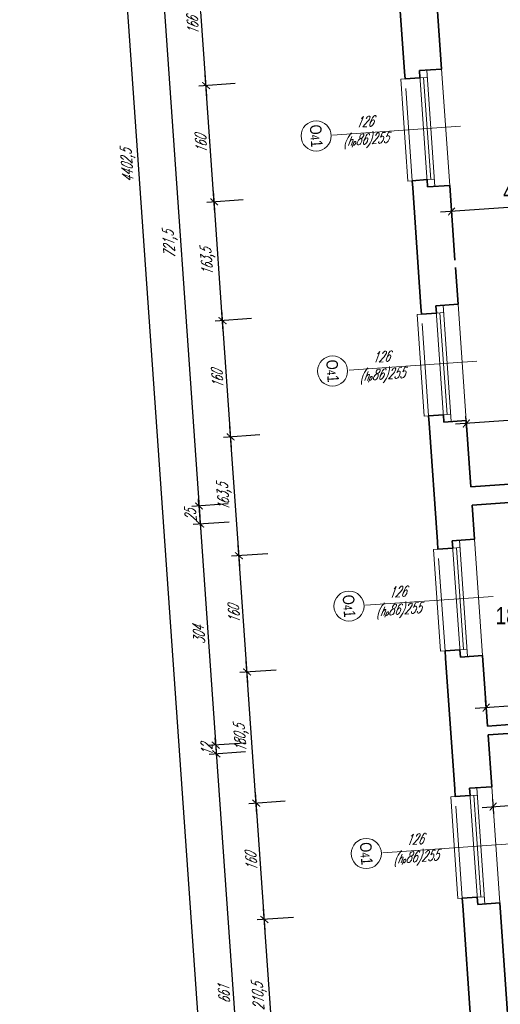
# Model space of a CAD drawing. Header units: millimetres. Extents: x 402 to 79005, y -7782 to 89952.
# Tile 29 of 256: x 21434 to 22095, y 14878 to 16229. Entities that reach past the tile are written whole.
import ezdxf

# ---------------------------------------------------------------- set-up
doc = ezdxf.new("R2010")
doc.units = ezdxf.units.MM
doc.header["$LTSCALE"] = 10
doc.linetypes.add('DASHED', pattern=[19.05, 12.7, -6.35])
doc.layers.get('0').update_dxf_attribs({"lineweight": 0})
doc.layers.get('Defpoints').update_dxf_attribs({"color": 253})
for name, color, linetype, lineweight in [('01 parter - ściany', 253, 'Continuous', 35), ('03-01_okna', 253, 'Continuous', 15), ('03_drzwi', 253, 'Continuous', 15), ('04-1_widok', 253, 'Continuous', 5), ('05-01_wymiary', 253, 'Continuous', 5), ('05-03_opis', 253, 'Continuous', 5)]:
    doc.layers.add(name, color=color, linetype=linetype, lineweight=lineweight)
doc.styles.add('ariel', font='ARIAL.TTF', dxfattribs={"width": 0.8})
doc.styles.add('ariel_wym', font='simplex.shx', dxfattribs={"width": 0.65, "oblique": 25})
doc.dimstyles.new('ariel 50', dxfattribs={"dimtxt": 15, "dimasz": 10, "dimexe": 10, "dimexo": 0, "dimgap": 5, "dimtad": 1, "dimdec": 1, "dimrnd": 0.5, "dimtxsty": 'ariel_wym', "dimblk": 'ARCHTICK', "dimcen": 2.5, "dimdle": 15, "dimazin": 0, "dimtfac": 1, "dimtdec": 1, "dimtix": 1, "dimtmove": 0, "dimatfit": 3, "dimldrblk": 'DOT', "dimfxl": 0, "dimarcsym": 0})
doc.dimstyles.new('ariel 50 wnętrze', dxfattribs={"dimtxt": 15, "dimasz": 10, "dimexe": 10, "dimexo": 0, "dimgap": 5, "dimtad": 1, "dimdec": 1, "dimrnd": 0.5, "dimtxsty": 'ariel_wym', "dimblk": 'ARCHTICK', "dimcen": 2.5, "dimdle": 15, "dimazin": 0, "dimtfac": 1, "dimtdec": 1, "dimtix": 1, "dimtmove": 0, "dimatfit": 3, "dimldrblk": 'DOT', "dimfxl": 0, "dimarcsym": 0})

# ---------------------------------------------------------------- blocks, each defined once
blk = doc.blocks.new('_ArchTick')
at = {"color": 0, "linetype": 'ByBlock', "const_width": 0.15}
blk.add_lwpolyline([(-0.5, -0.5), (0.5, 0.5)], dxfattribs=at)
blk = doc.blocks.new('*D3275')
at = {"layer": '05-01_wymiary', "color": 0, "lineweight": -2}
for p, q in [((21786.2, 14769.2), (21769.5, 15009.2)), ((21810.4, 14997), (21760.5, 14993.5)), ((21825.1, 14787), (21775.2, 14783.5))]:
    blk.add_line(p, q, dxfattribs=at)
at = {"layer": 'Defpoints', "color": 0, "lineweight": 0}
for p in [(22094.1, 15016.8), (21770.5, 14994.2), (22108.8, 14806.8)]:
    blk.add_point(p, dxfattribs=at)
at = {"layer": '05-01_wymiary', "color": 0, "lineweight": -2, "xscale": 10, "yscale": 10, "zscale": 10}
for p, rotation in [((21770.5, 14994.2), 94.0000000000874), ((21785.2, 14784.2), 274.0000000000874)]:
    blk.add_blockref('_ArchTick', p, dxfattribs=dict(at, rotation=rotation))
at = {"layer": '05-01_wymiary', "color": 0, "insert": (21764, 14888.2), "char_height": 15, "attachment_point": 5, "rotation": 94, "style": 'ariel_wym'}
blk.add_mtext('210,5', dxfattribs=at)
blk = doc.blocks.new('_Dot')
at = {"color": 0, "linetype": 'ByBlock', "lineweight": -2}
blk.add_line((-0.5, 0), (-1, 0), dxfattribs=at)
at = {"color": 0, "linetype": 'ByBlock', "const_width": 0.5}
blk.add_lwpolyline([(-0.25, 0, 1), (0.25, 0, 1)], format="xyb", close=True, dxfattribs=at)
blk = doc.blocks.new('*D3276')
at = {"layer": '05-01_wymiary', "color": 0, "lineweight": -2}
for p, q in [((21771.6, 14979.2), (21758.3, 15168.8)), ((21799.3, 15156.6), (21749.4, 15153.1)), ((21810.4, 14997), (21760.5, 14993.5))]:
    blk.add_line(p, q, dxfattribs=at)
at = {"layer": 'Defpoints', "color": 0, "lineweight": 0}
for p in [(22082.9, 15176.4), (21759.4, 15153.8), (22094.1, 15016.8)]:
    blk.add_point(p, dxfattribs=at)
at = {"layer": '05-01_wymiary', "color": 0, "lineweight": -2, "xscale": 10, "yscale": 10, "zscale": 10}
for p, rotation in [((21759.4, 15153.8), 94.0000000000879), ((21770.5, 14994.2), 274.0000000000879)]:
    blk.add_blockref('_ArchTick', p, dxfattribs=dict(at, rotation=rotation))
at = {"layer": '05-01_wymiary', "color": 0, "insert": (21752.5, 15073.1), "char_height": 15, "attachment_point": 5, "rotation": 94, "style": 'ariel_wym'}
blk.add_mtext('160', dxfattribs=at)
blk = doc.blocks.new('*D3277')
at = {"layer": '05-01_wymiary', "color": 0, "lineweight": -2}
for p, q in [((21760.4, 15138.8), (21745.7, 15348.8)), ((21786.7, 15336.6), (21736.8, 15333.2)), ((21799.3, 15156.6), (21749.4, 15153.1))]:
    blk.add_line(p, q, dxfattribs=at)
at = {"layer": 'Defpoints', "color": 0, "lineweight": 0}
for p in [(22070.3, 15356.5), (21746.8, 15333.9), (22082.9, 15176.4)]:
    blk.add_point(p, dxfattribs=at)
at = {"layer": '05-01_wymiary', "color": 0, "lineweight": -2, "xscale": 10, "yscale": 10, "zscale": 10}
for p, rotation in [((21746.8, 15333.9), 94.00000000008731), ((21759.4, 15153.8), 274.0000000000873)]:
    blk.add_blockref('_ArchTick', p, dxfattribs=dict(at, rotation=rotation))
at = {"layer": '05-01_wymiary', "color": 0, "insert": (21739.2, 15242.9), "char_height": 15, "attachment_point": 5, "rotation": 94, "style": 'ariel_wym'}
blk.add_mtext('180,5', dxfattribs=at)
blk = doc.blocks.new('*D3278')
at = {"layer": '05-01_wymiary', "color": 0, "lineweight": -2}
for p, q in [((21747.8, 15318.9), (21734.6, 15508.4)), ((21775.5, 15496.3), (21725.6, 15492.8)), ((21786.7, 15336.6), (21736.8, 15333.2))]:
    blk.add_line(p, q, dxfattribs=at)
at = {"layer": 'Defpoints', "color": 0, "lineweight": 0}
for p in [(22059.2, 15516.1), (21735.6, 15493.5), (22070.3, 15356.5)]:
    blk.add_point(p, dxfattribs=at)
at = {"layer": '05-01_wymiary', "color": 0, "lineweight": -2, "xscale": 10, "yscale": 10, "zscale": 10}
for p, rotation in [((21735.6, 15493.5), 94.00000000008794), ((21746.8, 15333.9), 274.0000000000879)]:
    blk.add_blockref('_ArchTick', p, dxfattribs=dict(at, rotation=rotation))
at = {"layer": '05-01_wymiary', "color": 0, "insert": (21728.7, 15412.8), "char_height": 15, "attachment_point": 5, "rotation": 94, "style": 'ariel_wym'}
blk.add_mtext('160', dxfattribs=at)
blk = doc.blocks.new('*D3279')
at = {"layer": '05-01_wymiary', "color": 0, "lineweight": -2}
for p, q in [((21736.7, 15478.5), (21723.2, 15671.5)), ((21764.1, 15659.4), (21714.2, 15655.9)), ((21775.5, 15496.3), (21725.6, 15492.8))]:
    blk.add_line(p, q, dxfattribs=at)
at = {"layer": 'Defpoints', "color": 0, "lineweight": 0}
for p in [(22047.8, 15679.2), (21724.2, 15656.6), (22059.2, 15516.1)]:
    blk.add_point(p, dxfattribs=at)
at = {"layer": '05-01_wymiary', "color": 0, "lineweight": -2, "xscale": 10, "yscale": 10, "zscale": 10}
for p, rotation in [((21724.2, 15656.6), 94.00000000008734), ((21735.6, 15493.5), 274.0000000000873)]:
    blk.add_blockref('_ArchTick', p, dxfattribs=dict(at, rotation=rotation))
at = {"layer": '05-01_wymiary', "color": 0, "insert": (21716, 15574), "char_height": 15, "attachment_point": 5, "rotation": 94, "style": 'ariel_wym'}
blk.add_mtext('163,5', dxfattribs=at)
blk = doc.blocks.new('*D3280')
at = {"layer": '05-01_wymiary', "color": 0, "lineweight": -2}
for p, q in [((21725.2, 15641.6), (21712, 15831.1)), ((21752.9, 15819), (21703.1, 15815.5)), ((21764.1, 15659.4), (21714.2, 15655.9))]:
    blk.add_line(p, q, dxfattribs=at)
at = {"layer": 'Defpoints', "color": 0, "lineweight": 0}
for p in [(22036.6, 15838.8), (21713, 15816.2), (22047.8, 15679.2)]:
    blk.add_point(p, dxfattribs=at)
at = {"layer": '05-01_wymiary', "color": 0, "lineweight": -2, "xscale": 10, "yscale": 10, "zscale": 10}
for p, rotation in [((21713, 15816.2), 94.0000000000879), ((21724.2, 15656.6), 274.0000000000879)]:
    blk.add_blockref('_ArchTick', p, dxfattribs=dict(at, rotation=rotation))
at = {"layer": '05-01_wymiary', "color": 0, "insert": (21706.1, 15735.5), "char_height": 15, "attachment_point": 5, "rotation": 94, "style": 'ariel_wym'}
blk.add_mtext('160', dxfattribs=at)
blk = doc.blocks.new('*D3281')
at = {"layer": '05-01_wymiary', "color": 0, "lineweight": -2}
for p, q in [((21714.1, 15801.2), (21700.6, 15994.2)), ((21741.5, 15982.1), (21691.7, 15978.6)), ((21752.9, 15819), (21703.1, 15815.5))]:
    blk.add_line(p, q, dxfattribs=at)
at = {"layer": 'Defpoints', "color": 0, "lineweight": 0}
for p in [(22025.2, 16001.9), (21701.6, 15979.3), (22036.6, 15838.8)]:
    blk.add_point(p, dxfattribs=at)
at = {"layer": '05-01_wymiary', "color": 0, "lineweight": -2, "xscale": 10, "yscale": 10, "zscale": 10}
for p, rotation in [((21701.6, 15979.3), 94.00000000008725), ((21713, 15816.2), 274.0000000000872)]:
    blk.add_blockref('_ArchTick', p, dxfattribs=dict(at, rotation=rotation))
at = {"layer": '05-01_wymiary', "color": 0, "insert": (21693.4, 15896.8), "char_height": 15, "attachment_point": 5, "rotation": 94, "style": 'ariel_wym'}
blk.add_mtext('163,5', dxfattribs=at)
blk = doc.blocks.new('*D3282')
at = {"layer": '05-01_wymiary', "color": 0, "lineweight": -2}
for p, q in [((21702.7, 15964.3), (21689.4, 16153.9)), ((21730.4, 16141.7), (21680.5, 16138.2)), ((21741.5, 15982.1), (21691.7, 15978.6))]:
    blk.add_line(p, q, dxfattribs=at)
at = {"layer": 'Defpoints', "color": 0, "lineweight": 0}
for p in [(22014, 16161.5), (21690.5, 16138.9), (22025.2, 16001.9)]:
    blk.add_point(p, dxfattribs=at)
at = {"layer": '05-01_wymiary', "color": 0, "lineweight": -2, "xscale": 10, "yscale": 10, "zscale": 10}
for p, rotation in [((21690.5, 16138.9), 94.00000000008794), ((21701.6, 15979.3), 274.0000000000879)]:
    blk.add_blockref('_ArchTick', p, dxfattribs=dict(at, rotation=rotation))
at = {"layer": '05-01_wymiary', "color": 0, "insert": (21683.6, 16058.2), "char_height": 15, "attachment_point": 5, "rotation": 94, "style": 'ariel_wym'}
blk.add_mtext('160', dxfattribs=at)
blk = doc.blocks.new('*D3283')
at = {"layer": '05-01_wymiary', "color": 0, "lineweight": -2}
for p, q in [((21691.5, 16123.9), (21677.8, 16319.5)), ((21718.8, 16307.3), (21668.9, 16303.8)), ((21730.4, 16141.7), (21680.5, 16138.2))]:
    blk.add_line(p, q, dxfattribs=at)
at = {"layer": 'Defpoints', "color": 0, "lineweight": 0}
for p in [(22002.4, 16327.1), (21678.9, 16304.5), (22014, 16161.5)]:
    blk.add_point(p, dxfattribs=at)
at = {"layer": '05-01_wymiary', "color": 0, "lineweight": -2, "xscale": 10, "yscale": 10, "zscale": 10}
for p, rotation in [((21678.9, 16304.5), 94.00000000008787), ((21690.5, 16138.9), 274.0000000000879)]:
    blk.add_blockref('_ArchTick', p, dxfattribs=dict(at, rotation=rotation))
at = {"layer": '05-01_wymiary', "color": 0, "insert": (21672.2, 16220.8), "char_height": 15, "attachment_point": 5, "rotation": 94, "style": 'ariel_wym'}
blk.add_mtext('166', dxfattribs=at)
blk = doc.blocks.new('*D3307')
at = {"layer": '05-01_wymiary', "color": 0, "lineweight": -2}
for p, q in [((21629.3, 16296.5), (21681.7, 15546.8)), ((21670.3, 16284.3), (21620.4, 16280.8)), ((21720.6, 15564.6), (21670.7, 15561.1))]:
    blk.add_line(p, q, dxfattribs=at)
at = {"layer": 'Defpoints', "color": 0, "lineweight": 0}
for p in [(22003.8, 16307.6), (22054.1, 15587.9), (21680.7, 15561.8)]:
    blk.add_point(p, dxfattribs=at)
at = {"layer": '05-01_wymiary', "color": 0, "lineweight": -2, "xscale": 10, "yscale": 10, "zscale": 10}
for p, rotation in [((21630.4, 16281.5), 94.00000000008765), ((21680.7, 15561.8), 274.0000000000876)]:
    blk.add_blockref('_ArchTick', p, dxfattribs=dict(at, rotation=rotation))
at = {"layer": '05-01_wymiary', "color": 0, "insert": (21641.6, 15920.7), "char_height": 15, "attachment_point": 5, "rotation": 94, "style": 'ariel_wym'}
blk.add_mtext('721,5', dxfattribs=at)
blk = doc.blocks.new('*D3308')
at = {"layer": '05-01_wymiary', "color": 0, "lineweight": -2}
for p, q in [((21680.7, 15561.8), (21680, 15571.8)), ((21720.6, 15564.6), (21670.7, 15561.1)), ((21680.7, 15561.8), (21682.4, 15536.9)), ((21722.3, 15539.7), (21672.5, 15536.2)), ((21682.4, 15536.9), (21683.1, 15526.9))]:
    blk.add_line(p, q, dxfattribs=at)
at = {"layer": 'Defpoints', "color": 0, "lineweight": 0}
for p in [(22054.1, 15587.9), (22055.9, 15563), (21682.4, 15536.9)]:
    blk.add_point(p, dxfattribs=at)
at = {"layer": '05-01_wymiary', "color": 0, "lineweight": -2, "xscale": 10, "yscale": 10, "zscale": 10}
for p, rotation in [((21680.7, 15561.8), 274.0000000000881), ((21682.4, 15536.9), 94.00000000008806)]:
    blk.add_blockref('_ArchTick', p, dxfattribs=dict(at, rotation=rotation))
at = {"layer": '05-01_wymiary', "color": 0, "insert": (21669.1, 15548.5), "char_height": 15, "attachment_point": 5, "rotation": 94, "style": 'ariel_wym'}
blk.add_mtext('25', dxfattribs=at)
blk = doc.blocks.new('*D3309')
at = {"layer": '05-01_wymiary', "color": 0, "lineweight": -2}
for p, q in [((21681.4, 15551.8), (21704.7, 15218.5)), ((21722.3, 15539.7), (21672.5, 15536.2)), ((21743.6, 15236.3), (21693.7, 15232.8))]:
    blk.add_line(p, q, dxfattribs=at)
at = {"layer": 'Defpoints', "color": 0, "lineweight": 0}
for p in [(22055.9, 15563), (22077.1, 15259.6), (21703.7, 15233.5)]:
    blk.add_point(p, dxfattribs=at)
at = {"layer": '05-01_wymiary', "color": 0, "lineweight": -2, "xscale": 10, "yscale": 10, "zscale": 10}
for p, rotation in [((21682.4, 15536.9), 94.00000000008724), ((21703.7, 15233.5), 274.0000000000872)]:
    blk.add_blockref('_ArchTick', p, dxfattribs=dict(at, rotation=rotation))
at = {"layer": '05-01_wymiary', "color": 0, "insert": (21680.6, 15384.3), "char_height": 15, "attachment_point": 5, "rotation": 94, "style": 'ariel_wym'}
blk.add_mtext('304', dxfattribs=at)
blk = doc.blocks.new('*D3310')
at = {"layer": '05-01_wymiary', "color": 0, "lineweight": -2}
for p, q in [((21743.6, 15236.3), (21693.7, 15232.8)), ((21703.7, 15233.5), (21703, 15243.5)), ((21703.7, 15233.5), (21704.5, 15221.5)), ((21744.4, 15224.3), (21694.5, 15220.8)), ((21704.5, 15221.5), (21705.2, 15211.5))]:
    blk.add_line(p, q, dxfattribs=at)
at = {"layer": 'Defpoints', "color": 0, "lineweight": 0}
for p in [(22077.1, 15259.6), (22077.9, 15247.6), (21704.5, 15221.5)]:
    blk.add_point(p, dxfattribs=at)
at = {"layer": '05-01_wymiary', "color": 0, "lineweight": -2, "xscale": 10, "yscale": 10, "zscale": 10}
for p, rotation in [((21703.7, 15233.5), 274.0000000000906), ((21704.5, 15221.5), 94.00000000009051)]:
    blk.add_blockref('_ArchTick', p, dxfattribs=dict(at, rotation=rotation))
at = {"layer": '05-01_wymiary', "color": 0, "insert": (21691.6, 15226.6), "char_height": 15, "attachment_point": 5, "rotation": 94, "style": 'ariel_wym'}
blk.add_mtext('12', dxfattribs=at)
blk = doc.blocks.new('*D3311')
at = {"layer": '05-01_wymiary', "color": 0, "lineweight": -2}
for p, q in [((21703.5, 15236.5), (21751.6, 14547.3)), ((21744.4, 15224.3), (21694.5, 15220.8)), ((21790.5, 14565), (21740.6, 14561.5))]:
    blk.add_line(p, q, dxfattribs=at)
at = {"layer": 'Defpoints', "color": 0, "lineweight": 0}
for p in [(22077.9, 15247.6), (22124, 14588.4), (21750.6, 14562.2)]:
    blk.add_point(p, dxfattribs=at)
at = {"layer": '05-01_wymiary', "color": 0, "lineweight": -2, "xscale": 10, "yscale": 10, "zscale": 10}
for p, rotation in [((21704.5, 15221.5), 94.00000000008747), ((21750.6, 14562.2), 274.0000000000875)]:
    blk.add_blockref('_ArchTick', p, dxfattribs=dict(at, rotation=rotation))
at = {"layer": '05-01_wymiary', "color": 0, "insert": (21715.1, 14891), "char_height": 15, "attachment_point": 5, "rotation": 94, "style": 'ariel_wym'}
blk.add_mtext('661', dxfattribs=at)
blk = doc.blocks.new('*D3316')
at = {"layer": '05-01_wymiary', "color": 0, "lineweight": -2}
for p, q in [((21752.5, 13818.9), (21443.2, 18240.8)), ((21484.2, 18228.6), (21434.3, 18225.1)), ((21791.3, 13836.7), (21741.4, 13833.2))]:
    blk.add_line(p, q, dxfattribs=at)
at = {"layer": 'Defpoints', "color": 0, "lineweight": 0}
for p in [(21816.7, 18251.8), (21444.3, 18225.8), (22198.6, 13865.1)]:
    blk.add_point(p, dxfattribs=at)
at = {"layer": '05-01_wymiary', "color": 0, "lineweight": -2, "xscale": 10, "yscale": 10, "zscale": 10}
for p, rotation in [((21444.3, 18225.8), 94.00000000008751), ((21751.4, 13833.9), 274.0000000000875)]:
    blk.add_blockref('_ArchTick', p, dxfattribs=dict(at, rotation=rotation))
at = {"layer": '05-01_wymiary', "color": 0, "insert": (21584, 16028.9), "char_height": 15, "attachment_point": 5, "rotation": 94, "style": 'ariel_wym'}
blk.add_mtext('4402,5', dxfattribs=at)
blk = doc.blocks.new('*D2605')
at = {"layer": '05-01_wymiary', "color": 0, "lineweight": -2}
for p, q in [((22691.8, 15328.1), (22060.4, 15283.9)), ((22677.5, 15317), (22676.2, 15337)), ((22076, 15275), (22074.6, 15294.9))]:
    blk.add_line(p, q, dxfattribs=at)
at = {"layer": 'Defpoints', "color": 0, "lineweight": 0}
for p in [(22678.6, 15301.7), (22075.3, 15285), (22077.1, 15259.6)]:
    blk.add_point(p, dxfattribs=at)
at = {"layer": '05-01_wymiary', "color": 0, "lineweight": -2, "xscale": 10, "yscale": 10, "zscale": 10}
for p, rotation in [((22676.9, 15327), 3.999999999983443), ((22075.3, 15285), 183.9999999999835)]:
    blk.add_blockref('_ArchTick', p, dxfattribs=dict(at, rotation=rotation))
at = {"layer": '05-01_wymiary', "color": 0, "insert": (22375.2, 15318.5), "char_height": 15, "attachment_point": 5, "rotation": 4, "style": 'ariel_wym'}
blk.add_mtext('603', dxfattribs=at)
blk = doc.blocks.new('*D2606')
at = {"layer": '05-01_wymiary', "color": 0, "lineweight": -2}
for p, q in [((22629.9, 15998.1), (22628.5, 16018.1)), ((22644.2, 16009.1), (22012.7, 15965)), ((22028.4, 15956.1), (22027, 15976))]:
    blk.add_line(p, q, dxfattribs=at)
at = {"layer": 'Defpoints', "color": 0, "lineweight": 0}
for p in [(22027.7, 15966), (22633.9, 15941.2), (22032.4, 15899.2)]:
    blk.add_point(p, dxfattribs=at)
at = {"layer": '05-01_wymiary', "color": 0, "lineweight": -2, "xscale": 10, "yscale": 10, "zscale": 10}
for p, rotation in [((22629.2, 16008.1), 3.999999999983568), ((22027.7, 15966), 183.9999999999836)]:
    blk.add_blockref('_ArchTick', p, dxfattribs=dict(at, rotation=rotation))
at = {"layer": '05-01_wymiary', "color": 0, "insert": (22327.6, 15999.5), "char_height": 15, "attachment_point": 5, "rotation": 4, "style": 'ariel_wym'}
blk.add_mtext('603', dxfattribs=at)
blk = doc.blocks.new('*D3075')
at = {"layer": '05-01_wymiary', "color": 0, "lineweight": -2}
for p, q in [((22500, 15706.6), (22033.1, 15673.9)), ((22485.7, 15695.6), (22484.3, 15715.5)), ((22048.7, 15665), (22047.3, 15685))]:
    blk.add_line(p, q, dxfattribs=at)
at = {"layer": 'Defpoints', "color": 0, "lineweight": 0}
for p in [(22048, 15675), (22491.1, 15618.5), (22054.1, 15587.9)]:
    blk.add_point(p, dxfattribs=at)
at = {"layer": '05-01_wymiary', "color": 0, "lineweight": -2, "xscale": 10, "yscale": 10, "zscale": 10}
for p, rotation in [((22485, 15705.5), 4.00000000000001), ((22048, 15675), 184)]:
    blk.add_blockref('_ArchTick', p, dxfattribs=dict(at, rotation=rotation))
at = {"layer": '05-01_wymiary', "color": 0, "insert": (22265.6, 15702.7), "char_height": 15, "attachment_point": 5, "rotation": 4, "style": 'ariel_wym'}
blk.add_mtext('438', dxfattribs=at)
blk = doc.blocks.new('*D3076')
at = {"layer": '05-01_wymiary', "color": 0, "lineweight": -2}
for p, q in [((22569, 15193), (22570.4, 15173.1)), ((22069.9, 15148.1), (22584.6, 15184.1)), ((22084.1, 15159.1), (22085.5, 15139.2))]:
    blk.add_line(p, q, dxfattribs=at)
at = {"layer": 'Defpoints', "color": 0, "lineweight": 0}
for p in [(22564.4, 15258.2), (22079.6, 15224.3), (22569.7, 15183)]:
    blk.add_point(p, dxfattribs=at)
at = {"layer": '05-01_wymiary', "color": 0, "lineweight": -2, "xscale": 10, "yscale": 10, "zscale": 10}
for p, rotation in [((22569.7, 15183), 3.999999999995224), ((22084.8, 15149.1), 183.9999999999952)]:
    blk.add_blockref('_ArchTick', p, dxfattribs=dict(at, rotation=rotation))
at = {"layer": '05-01_wymiary', "color": 0, "insert": (22326.4, 15178.6), "char_height": 15, "attachment_point": 5, "rotation": 4, "style": 'ariel_wym'}
blk.add_mtext('486', dxfattribs=at)

msp = doc.modelspace()

# ---------------------------------------------------------------- linework, layer by layer
at = {"layer": '01 parter - ściany'}
for p, q in [((21963.148, 16157.96), (21951.569, 16323.555)), ((22014.024, 16161.517), (22003.806, 16307.639)), ((21963.846, 16147.984), (21963.148, 16157.96)), ((22014.024, 16161.517), (21983.598, 16159.39)), ((21983.598, 16159.39), (21984.296, 16149.414)), ((21984.296, 16149.414), (21963.846, 16147.984)), ((21994.062, 16009.755), (21973.612, 16008.325)), ((21973.612, 16008.325), (21974.309, 15998.35)), ((21994.759, 15999.78), (21994.062, 16009.755)), ((21985.714, 15835.248), (21974.309, 15998.35)), ((22025.185, 16001.907), (21994.759, 15999.78)), ((22032.37, 15899.157), (22025.185, 16001.907)), ((22036.59, 15838.805), (22033.068, 15889.181)), ((21986.412, 15825.272), (21985.714, 15835.248)), ((22036.59, 15838.805), (22006.164, 15836.678)), ((22006.164, 15836.678), (22006.862, 15826.702)), ((22006.862, 15826.702), (21986.412, 15825.272)), ((22016.628, 15687.043), (21996.178, 15685.613)), ((21996.178, 15685.613), (21996.875, 15675.638)), ((22017.325, 15677.068), (22016.628, 15687.043)), ((22047.751, 15679.195), (22017.325, 15677.068)), ((22054.134, 15587.917), (22047.751, 15679.195)), ((22008.281, 15512.536), (21996.875, 15675.638)), ((22054.134, 15587.917), (22491.079, 15618.471)), ((22055.878, 15562.978), (22492.823, 15593.532)), ((22059.156, 15516.094), (22055.878, 15562.978)), ((22008.978, 15502.56), (22008.281, 15512.536)), ((22029.428, 15503.99), (22008.978, 15502.56)), ((22059.156, 15516.094), (22028.731, 15513.966)), ((22028.731, 15513.966), (22029.428, 15503.99)), ((22039.194, 15364.331), (22018.744, 15362.901)), ((22018.744, 15362.901), (22019.442, 15352.926)), ((22039.892, 15354.356), (22039.194, 15364.331)), ((22070.317, 15356.483), (22039.892, 15354.356)), ((22077.092, 15259.6), (22070.317, 15356.483)), ((22032.033, 15172.865), (22019.442, 15352.926)), ((22077.092, 15259.6), (22561.958, 15293.505)), ((22077.929, 15247.629), (22562.795, 15281.534)), ((22082.908, 15176.423), (22077.929, 15247.629)), ((22032.73, 15162.89), (22032.033, 15172.865)), ((22082.908, 15176.423), (22052.483, 15174.295)), ((22052.483, 15174.295), (22053.18, 15164.32)), ((22053.18, 15164.32), (22032.73, 15162.89)), ((22062.946, 15024.661), (22042.496, 15023.231)), ((22042.496, 15023.231), (22043.194, 15013.255)), ((22063.644, 15014.685), (22062.946, 15024.661)), ((22094.069, 15016.813), (22063.644, 15014.685)), ((22108.753, 14806.825), (22094.069, 15016.813)), ((22057.877, 14803.268), (22043.194, 15013.255))]:
    msp.add_line(p, q, dxfattribs=at)
at = {"layer": '03-01_okna', "linetype": 'Continuous', "lineweight": 0}
for p, q in [((21994.759, 15999.78), (21983.598, 16159.39)), ((22004.735, 16000.477), (21993.574, 16160.087)), ((21994.271, 16150.112), (21984.296, 16149.414)), ((21999.05, 16010.104), (21989.284, 16149.763)), ((22004.037, 16010.453), (21994.062, 16009.755)), ((22017.325, 15677.068), (22006.164, 15836.678)), ((22027.301, 15677.765), (22016.14, 15837.375)), ((22016.838, 15827.4), (22006.862, 15826.702)), ((22021.616, 15687.392), (22011.85, 15827.051)), ((22039.892, 15354.356), (22028.731, 15513.966)), ((22039.404, 15504.688), (22029.428, 15503.99)), ((22044.182, 15364.68), (22034.416, 15504.339)), ((22049.867, 15355.053), (22038.706, 15514.663)), ((22049.17, 15365.029), (22039.194, 15364.331)), ((22063.644, 15014.685), (22052.483, 15174.295)), ((22073.619, 15015.383), (22062.458, 15174.993)), ((22063.156, 15165.017), (22053.18, 15164.32)), ((22067.934, 15025.01), (22058.168, 15164.669)), ((22072.922, 15025.358), (22062.946, 15024.661))]:
    msp.add_line(p, q, dxfattribs=at)
at = {"layer": '03-01_okna', "linetype": 'DASHED'}
for p, q in [((21973.612, 16008.325), (21963.846, 16147.984)), ((21996.178, 15685.613), (21986.412, 15825.272)), ((22018.744, 15362.901), (22008.978, 15502.56)), ((22042.496, 15023.231), (22032.73, 15162.89))]:
    msp.add_line(p, q, dxfattribs=at)
at = {"layer": '03-01_okna', "linetype": 'Continuous', "lineweight": 0}
for points in [[(21973.612, 16008.325), (21967.626, 16007.907), (21957.86, 16147.566), (21963.846, 16147.984)], [(21996.178, 15685.613), (21990.192, 15685.195), (21980.427, 15824.854), (21986.412, 15825.272)], [(22018.744, 15362.901), (22012.759, 15362.483), (22002.993, 15502.142), (22008.978, 15502.56)], [(22042.496, 15023.231), (22036.511, 15022.812), (22026.745, 15162.471), (22032.73, 15162.89)]]:
    msp.add_lwpolyline(points, dxfattribs=at)
at = {"layer": '03_drzwi'}
msp.add_line((22026.604, 15687.741), (22016.628, 15687.043), dxfattribs=at)
at = {"layer": '04-1_widok'}
for p, q in [((22014.024, 16161.517), (22025.185, 16001.907)), ((22036.59, 15838.805), (22047.751, 15679.195)), ((22059.156, 15516.094), (22070.317, 15356.483)), ((22082.908, 15176.423), (22094.069, 15016.813))]:
    msp.add_line(p, q, dxfattribs=at)
at = {"layer": '05-03_opis', "lineweight": 0}
for p, q in [((22039.94, 16083.134), (21864.351, 16070.856)), ((22062.506, 15760.422), (21886.917, 15748.144)), ((22085.072, 15437.71), (21909.483, 15425.432)), ((22108.824, 15098.04), (21933.235, 15085.761))]:
    msp.add_line(p, q, dxfattribs=at)
for centre in [(21841.682, 16069.772), (21864.248, 15747.06), (21886.814, 15424.348), (21910.567, 15084.677)]:
    msp.add_circle(centre, 20.689, dxfattribs=at)

# ---------------------------------------------------------------- texts
at = {"layer": '05-03_opis', "lineweight": 0, "attachment_point": 5}
for s, insert, char_height, width, rotation, style in [('O{\\H0.7576x;4}1', (21841.682, 16069.772), 15.84, 75.19353, 274, 'ariel'), ('126\\P({\\H0.8333x;h\\H0.6x;p}86)255', (21909.049, 16075.055), 14.4, 62.66128, 4, 'ariel_wym'), ('O{\\H0.7576x;4}1', (21864.248, 15747.06), 15.84, 75.19353, 274, 'ariel'), ('126\\P({\\H0.8333x;h\\H0.6x;p}86)255', (21931.616, 15752.343), 14.4, 62.66128, 4, 'ariel_wym'), ('126\\P({\\H0.8333x;h\\H0.6x;p}86)255', (21954.182, 15429.631), 14.4, 62.66128, 4, 'ariel_wym'), ('O{\\H0.7576x;4}1', (21886.814, 15424.348), 15.84, 75.19353, 274, 'ariel'), ('O{\\H0.7576x;4}1', (21910.567, 15084.677), 15.84, 75.19353, 274, 'ariel'), ('126\\P({\\H0.8333x;h\\H0.6x;p}86)255', (21977.934, 15089.96), 14.4, 62.66128, 4, 'ariel_wym')]:
    msp.add_mtext(s, dxfattribs=dict(at, insert=insert, char_height=char_height, width=width, rotation=rotation, style=style))
at = {"layer": '05-03_opis', "char_height": 23.4234, "width": 108.9126, "attachment_point": 5, "style": 'ariel'}
for s, insert in [('{\\fArial|b0|i0|c238|p34;43,41m²}', (22146.597, 15991.017)), ('{\\fArial|b0|i0|c238|p34;18,33m²}', (22136.274, 15409.077))]:
    msp.add_mtext(s, dxfattribs=dict(at, insert=insert))

# ---------------------------------------------------------------- dimensions: what is measured, and where the dimension line sits
at = {"layer": '05-01_wymiary'}
for base, p1, p2, angle, dimstyle, picture, middle in [((21444.296, 18225.804), (22198.573, 13865.141), (21816.729, 18251.847), 94, 'ariel 50', '*D3316', (21583.958, 16028.866)), ((21678.892, 16304.488), (22014.024, 16161.517), (22002.444, 16327.113), 94, 'ariel 50', '*D3283', (21672.212, 16220.818)), ((21680.703, 15561.804), (22003.806, 16307.639), (22054.134, 15587.917), 94, 'ariel 50', '*D3307', (21641.645, 15920.693)), ((21690.471, 16138.892), (22025.185, 16001.907), (22014.024, 16161.517), 94, 'ariel 50', '*D3282', (21683.582, 16058.215)), ((22027.693, 15966.037), (22633.901, 15941.22), (22032.37, 15899.157), 4, 'ariel 50 wnętrze', '*D2606', (22327.587, 15999.538)), ((21701.632, 15979.282), (22036.59, 15838.805), (22025.185, 16001.907), 94, 'ariel 50', '*D3281', (21693.44, 15896.76)), ((21713.038, 15816.18), (22047.751, 15679.195), (22036.59, 15838.805), 94, 'ariel 50', '*D3280', (21706.149, 15735.503)), ((21724.199, 15656.57), (22059.156, 15516.094), (22047.751, 15679.195), 94, 'ariel 50', '*D3279', (21716.007, 15574.048)), ((21682.447, 15536.865), (22054.134, 15587.917), (22055.878, 15562.978), 94, 'ariel 50', '*D3308', (21669.106, 15548.463)), ((21703.661, 15233.487), (22055.878, 15562.978), (22077.092, 15259.6), 94, 'ariel 50', '*D3309', (21680.585, 15384.304)), ((21735.604, 15493.469), (22070.317, 15356.483), (22059.156, 15516.094), 94, 'ariel 50', '*D3278', (21728.715, 15412.791)), ((21746.765, 15333.858), (22082.908, 15176.423), (22070.317, 15356.483), 94, 'ariel 50', '*D3277', (21739.166, 15242.856)), ((22075.319, 15284.956), (22678.623, 15301.663), (22077.092, 15259.6), 4, 'ariel 50 wnętrze', '*D2605', (22375.213, 15318.457)), ((21704.498, 15221.516), (22077.092, 15259.6), (22077.929, 15247.629), 94, 'ariel 50', '*D3310', (21691.61, 15226.63)), ((21750.599, 14562.246), (22077.929, 15247.629), (22124.03, 14588.359), 94, 'ariel 50', '*D3311', (21715.079, 14891.009)), ((21759.356, 15153.798), (22094.069, 15016.813), (22082.908, 15176.423), 94, 'ariel 50', '*D3276', (21752.467, 15073.121)), ((21770.517, 14994.188), (22108.753, 14806.825), (22094.069, 15016.813), 94, 'ariel 50', '*D3275', (21763.964, 14888.222))]:
    dim = msp.add_linear_dim(base=base, p1=p1, p2=p2, angle=angle, dimstyle=dimstyle, dxfattribs=at)
    dim.commit()
    dim.dimension.update_dxf_attribs({"geometry": picture, "text_midpoint": middle})
dim = msp.add_aligned_dim(p1=(22491.079, 15618.471), p2=(22054.134, 15587.917), distance=-87.271, dimstyle='ariel 50 wnętrze', override={"dimtmove": 1}, dxfattribs=at)
dim.commit()
dim.dimension.update_dxf_attribs({"geometry": '*D3075', "text_midpoint": (22265.647, 15702.722)})
dim = msp.add_aligned_dim(p1=(22079.559, 15224.291), p2=(22564.424, 15258.196), distance=-75.332, dimstyle='ariel 50 wnętrze', dxfattribs=at)
dim.commit()
dim.dimension.update_dxf_attribs({"geometry": '*D3076', "text_midpoint": (22326.374, 15178.565)})

doc.saveas('drawing.dxf')
